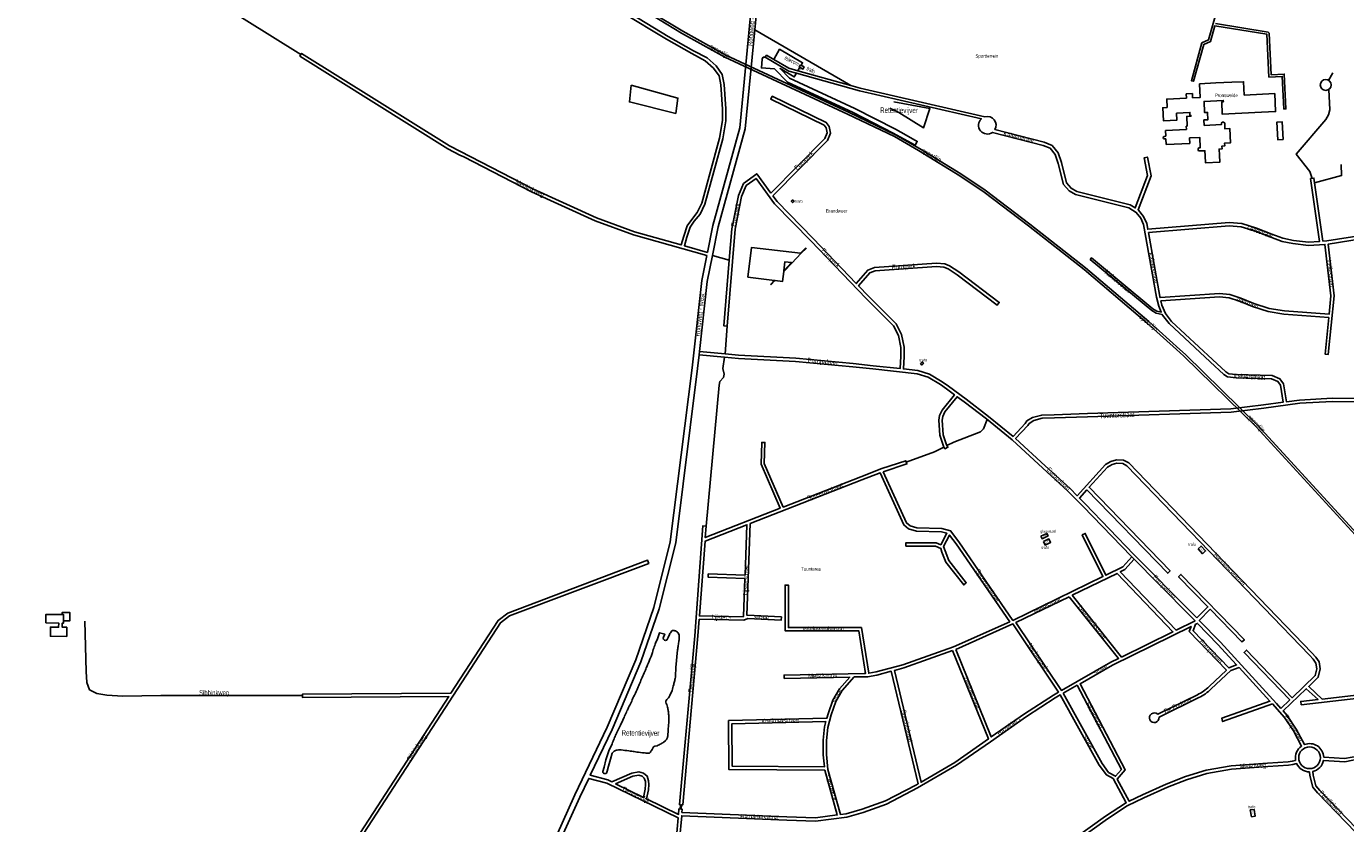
# Model space of a CAD drawing. Extents: x 240000 to 254380, y 435016 to 451025.
# Tile 15 of 35: x 244745 to 245947, y 443068 to 443795. Entities that reach past the tile are written whole.
import ezdxf
from ezdxf.enums import TextEntityAlignment as Align

# ---------------------------------------------------------------- set-up
doc = ezdxf.new("R2010")
doc.units = 0
doc.header["$MEASUREMENT"] = 0
for name, color, linetype in [('BOU-G01BG', 254, 'Continuous'), ('BOU-G01TRF', 254, 'Continuous'), ('BOU-G01WB', 254, 'Continuous'), ('BOU-G03TRF_code 100_niet betreedbaar', 254, 'Continuous'), ('BOU-G03TRF_code 300_betreedbaar', 254, 'Continuous'), ('BOU-G04TRF_glasvezel', 254, 'Continuous'), ('BOU-H01IA', 254, 'Continuous'), ('LIJ-H02ASIN', 254, 'Continuous'), ('LIJ-H02ASWE', 250, 'Continuous'), ('SEM-G01TRF', 254, 'Continuous'), ('SEM-H01FA', 254, 'Continuous'), ('SEM-H03ST', 250, 'Continuous'), ('SEM-H03WA', 254, 'Continuous'), ('SEM-H04HN_Trafo_glasvezel', 254, 'Continuous'), ('SPO-H00', 254, 'Continuous'), ('VER-H01KV', 254, 'Continuous'), ('WAT-G01IT', 254, 'Continuous')]:
    doc.layers.add(name, color=color, linetype=linetype)
doc.layers.add('SEM-H03HN_Trafo_betreedbaar', color=254, linetype='Continuous', lineweight=0)

msp = doc.modelspace()

# ---------------------------------------------------------------- linework, layer by layer
at = {"layer": 'BOU-G01BG'}
msp.add_lwpolyline([(245890.2, 443691.6), (245885.2, 443691.3), (245884.3, 443707.2), (245889.3, 443707.5)], close=True, dxfattribs=at)
at = {"layer": 'BOU-G01TRF'}
for points in [[(245450.3, 443759.6), (245453.5, 443757.6), (245452.4, 443755.7), (245449.1, 443757.7)], [(245443, 443636.6), (245444.4, 443635.2), (245443.1, 443634), (245441.8, 443635.4)], [(245812.6, 443318.4), (245816.7, 443313.9), (245819.4, 443316.4), (245815.3, 443320.9)]]:
    msp.add_lwpolyline(points, close=True, dxfattribs=at)
at = {"layer": 'BOU-G01WB'}
for points in [[(245814, 443742.2), (245814.6, 443729.9), (245807.6, 443729.6), (245807.4, 443733.4), (245801.8, 443733.1), (245802, 443729.3), (245784, 443728.4), (245784.4, 443720.6)], [(245828.7, 443743), (245814, 443742.2)], [(245843.3, 443743.7), (245828.7, 443743)], [(245870.4, 443716.3), (245883.3, 443716.9), (245882.5, 443733.4), (245854.7, 443732), (245854.1, 443744.2), (245843.3, 443743.7)], [(245793, 443715.6), (245793.3, 443709.2), (245781, 443708.5), (245780.4, 443720.4), (245784.4, 443720.6)], [(245793, 443715.6), (245805.1, 443716.2), (245805.2, 443713.5), (245806, 443713.5), (245806, 443712.7), (245802.3, 443712.5), (245802.7, 443703.5)], [(245832.1, 443677.3), (245831.8, 443682.8), (245834.5, 443682.9), (245834.3, 443685.5), (245836.9, 443685.6), (245836.8, 443688.2), (245842.2, 443688.5), (245841.6, 443701.5), (245837.1, 443701.2), (245836.9, 443706.1), (245836.5, 443706.9), (245836, 443707.3), (245835.3, 443707.4), (245834.7, 443707.3), (245834.2, 443706.9), (245833.9, 443706.5), (245833.8, 443705.1), (245818.2, 443704.3), (245817.9, 443709.3), (245821.6, 443709.5), (245821.2, 443716.1), (245818.6, 443716), (245818.1, 443726.2), (245835.6, 443727.1), (245835.7, 443725.9), (245834.1, 443725.8), (245834.7, 443714.5), (245870.4, 443716.3)], [(245783.2, 443694.4), (245781.6, 443694.3)], [(245781.8, 443692), (245783.3, 443692)], [(245801.9, 443700.7), (245782.9, 443699.7)], [(245782.9, 443699.7), (245783.2, 443694.4)], [(245783.3, 443692), (245783.5, 443686.8)], [(245802.7, 443703.5), (245801.8, 443703.5)], [(245801.8, 443703.5), (245801.9, 443700.7)], [(245804.9, 443692.9), (245814.1, 443693.4), (245814.6, 443683.9), (245813.7, 443683.9), (245812.9, 443683.5), (245812.7, 443682.9), (245812.7, 443682)], [(245804.9, 443692.9), (245805.1, 443687.8)], [(245805.1, 443687.8), (245783.5, 443686.8)], [(245812.7, 443682), (245813.1, 443681.3), (245813.5, 443681.1), (245814, 443681), (245818.9, 443681.2), (245819.1, 443676.7)], [(245819.1, 443676.7), (245819.5, 443670.1), (245832.4, 443670.8), (245832.1, 443677.3)], [(245450.4, 443587.9), (245405.7, 443593.1), (245402.4, 443565.9)], [(245442.3, 443578.7), (245451, 443587.8)], [(245455, 443592.6), (245450.4, 443587.9)], [(245451, 443587.8), (245450.4, 443587.9)], [(245455.6, 443592.5), (245451, 443587.8)], [(245442.3, 443578.7), (245435, 443571.2)], [(245435.1, 443571.9), (245435, 443571.2)], [(245435.1, 443571.9), (245436, 443580), (245442.1, 443579.2), (245441.9, 443579)], [(245441.9, 443579), (245435.1, 443571.9)], [(245441.9, 443579), (245442.3, 443578.7)], [(245402.4, 443565.9), (245426.5, 443563)], [(245426.4, 443562.9), (245423.1, 443559.5), (245423.4, 443559.2), (245426.7, 443562.6)], [(245426.5, 443563), (245426.4, 443562.9)], [(245426.4, 443562.9), (245426.7, 443562.6)], [(245426.5, 443563), (245427.1, 443563)], [(245427.1, 443563), (245426.7, 443562.6)], [(245427.1, 443563), (245433.9, 443562.1), (245435, 443571.2)]]:
    msp.add_lwpolyline(points, dxfattribs=at)
msp.add_lwpolyline([(245781.6, 443694.3, 0.701286), (245781.8, 443692)], format="xyb", dxfattribs=at)
at = {"layer": 'BOU-G03TRF_code 100_niet betreedbaar'}
msp.add_lwpolyline([(245559.6, 443487.3), (245560.9, 443485.9), (245562.3, 443487.4), (245561, 443488.7)], close=True, dxfattribs=at)
at = {"layer": 'BOU-G03TRF_code 300_betreedbaar'}
for points in [[(245295.9, 443741.1), (245338.6, 443729.3), (245336.5, 443715.3), (245294.4, 443725.7)], [(245671.7, 443325), (245673.2, 443321.8), (245678.2, 443324.2), (245676.6, 443327.4)], [(245812.6, 443318.4), (245816.7, 443313.9), (245819.4, 443316.4), (245815.3, 443320.9)], [(245861.2, 443074.1), (245864.5, 443074.6), (245863.6, 443080.8), (245860.2, 443080.3)]]:
    msp.add_lwpolyline(points, close=True, dxfattribs=at)
at = {"layer": 'BOU-G04TRF_glasvezel'}
msp.add_lwpolyline([(245669.4, 443329.8), (245670.5, 443327.5), (245675.9, 443330.1), (245674.8, 443332.4)], close=True, dxfattribs=at)
at = {"layer": 'BOU-H01IA'}
for p, q in [((244778.7, 443250.7), (244778.7, 443258.4)), ((244781.5, 443246.9), (244777.4, 443246.9))]:
    msp.add_line(p, q, dxfattribs=at)
for points in [[(245831.8, 443816.5), (245822.2, 443782.2), (245816.1, 443779.6), (245806.5, 443745.1), (245808.4, 443744.6), (245817.8, 443778.2), (245823.9, 443780.8), (245827.9, 443795.2), (245875.3, 443787.4), (245877.2, 443748.4), (245889.3, 443749), (245890.7, 443719.3), (245892.7, 443719.4), (245891.2, 443751.1), (245879.1, 443750.5), (245877.3, 443788.3), (245876.4, 443789.3), (245828.5, 443797.1)], [(244778.7, 443252.6), (244784.3, 443252.6), (244784.4, 443260.2), (244777.4, 443260.3), (244777.3, 443258.4)]]:
    msp.add_lwpolyline(points, dxfattribs=at)
msp.add_lwpolyline([(244762.5, 443250.8), (244774.2, 443250.7), (244774.1, 443246.9), (244766.7, 443247), (244766.6, 443238.7), (244781.5, 443238.5), (244781.5, 443246.9), (244777.4, 443246.9), (244777.5, 443250.7), (244778.7, 443250.7), (244778.7, 443258.4), (244762.5, 443258.5)], close=True, dxfattribs=at)
at = {"layer": 'LIJ-H02ASIN'}
msp.add_line((245357.9, 443495.3), (245358.2, 443498.3), dxfattribs=at)
for points in [[(245931.5, 443745.4), (245935.5, 443752.3)], [(245916.7, 443656), (245914.4, 443662.3), (245902, 443678), (245929.1, 443709.7), (245931.6, 443713.9), (245932.7, 443718.5), (245931.8, 443737.2)], [(245918.8, 443652.1), (245943.4, 443658.6), (245942.9, 443668.8)], [(245546.7, 443397.2), (245572.5, 443406.9)]]:
    msp.add_lwpolyline(points, dxfattribs=at)
msp.add_circle((245928.9, 443741.2), 4.93, dxfattribs=at)
at = {"layer": 'LIJ-H02ASWE'}
for points in [[(244994.9, 443769), (244894, 443832.3), (244874.7, 443844.7), (244849.8, 443858.9), (244841.5, 443863.4), (244822.4, 443868.3), (244801.7, 443873.1), (244787.9, 443874.8), (244769.5, 443875.5), (244745, 443873.4), (244695.5, 443867.2)], [(244996.4, 443184.5), (244867.2, 443184.5), (244832.8, 443184.1), (244818, 443184.8), (244808.9, 443186.3), (244802.4, 443189.9), (244799.9, 443196.4), (244799.2, 443206.5), (244798.1, 443252.5)]]:
    msp.add_lwpolyline(points, dxfattribs=at)
at = {"layer": 'SPO-H00'}
for points in [[(245341.9, 443788.5), (245314, 443805.4)], [(245342.9, 443790.2), (245315.1, 443807.1)], [(245381.2, 443766.6), (245341.9, 443788.5)], [(245382.1, 443768.4), (245342.9, 443790.2)], [(245493.1, 443714.5), (245381.2, 443766.6)], [(245493.9, 443716.3), (245382.1, 443768.4)], [(245493.9, 443716.3), (245536.8, 443695.8)], [(245493.1, 443714.5), (245535.8, 443694.1)], [(245535.8, 443694.1), (245557.8, 443681.5)], [(245536.8, 443695.8), (245558.8, 443683.2)], [(245557.8, 443681.5), (245595.4, 443658.5)], [(245558.8, 443683.2), (245596.5, 443660.2)], [(245595.4, 443658.5), (245617.5, 443643.6)], [(245596.5, 443660.2), (245618.7, 443645.3)], [(245618.7, 443645.3), (245659.3, 443614.4)], [(245617.5, 443643.6), (245658, 443612.8)], [(245658, 443612.8), (245708.7, 443573.1)], [(245659.3, 443614.4), (245710, 443574.6)], [(245708.7, 443573.1), (245766.3, 443524)], [(245710, 443574.6), (245767.6, 443525.5)], [(245766.3, 443524), (245792.9, 443500)], [(245767.6, 443525.5), (245795.9, 443500)], [(245792.9, 443500), (245799.7, 443493.9)], [(245795.9, 443500), (245801, 443495.4)], [(245799.6, 443494), (245865.4, 443429.6)], [(245801, 443495.4), (245866.8, 443431)], [(245865.4, 443429.6), (245959.1, 443327.5)], [(245866.8, 443431), (245960.6, 443328.8)]]:
    msp.add_lwpolyline(points, dxfattribs=at)
at = {"layer": 'VER-H01KV'}
for points in [[(245416.9, 443933.3), (245395, 443702), (245370.4, 443613.1), (245365.5, 443588.6), (245344.4, 443594.6), (245346.7, 443602.4), (245349.7, 443611.5), (245353.5, 443616.9), (245358.7, 443623.3), (245363, 443632.5), (245379.4, 443692.1), (245382.3, 443708.4), (245382.3, 443719.3), (245380.6, 443741.7), (245378.9, 443750.7), (245373.3, 443758.6), (245365.1, 443765.8), (245352.6, 443772.4), (245329.7, 443785.4), (245289.4, 443809.9)], [(245421.9, 443932.5), (245408.5, 443791.6)], [(245287.8, 443807.4), (245328.2, 443782.9), (245351.1, 443769.8), (245363.3, 443763.3), (245371, 443756.5), (245376.1, 443749.5), (245377.6, 443741.3), (245379.3, 443719.2), (245379.3, 443708.7), (245376.5, 443692.8), (245360.2, 443633.5), (245356.2, 443624.9), (245351.1, 443618.7), (245347, 443612.9), (245343.9, 443603.3), (245341.5, 443595.4), (245299.1, 443607.4), (245264.2, 443620.1), (245206.4, 443646.5), (245130.4, 443685.6), (244995.6, 443770), (244994, 443767.5), (245128.9, 443683), (245139.9, 443677.3), (245143.3, 443675.6), (245205.1, 443643.8), (245263, 443617.4), (245298.2, 443604.5), (245364.9, 443585.7), (245360.2, 443562.9), (245351.6, 443483.3), (245331.6, 443324.6), (245316.6, 443264.9), (245300.2, 443217.2), (245274, 443155.7), (245244.6, 443094), (245227.9, 443056.7)], [(245370, 443585.8), (245375.3, 443611.9), (245399.9, 443701.1), (245408.5, 443791.6)], [(245408.5, 443791.6), (245496.2, 443740.6)], [(245425.9, 443764.5), (245419.3, 443768.3), (245418.2, 443766.4)], [(245418.2, 443766.4), (245439.7, 443753.9), (245446.5, 443752)], [(245450.8, 443759.3), (245452.1, 443761.5), (245431.2, 443773.7), (245425.9, 443764.5)], [(245425.9, 443764.5), (245439.7, 443756.4), (245447.8, 443754.2)], [(245447.8, 443754.2), (245449.7, 443757.4)], [(245496.2, 443740.6), (245447.8, 443754.2)], [(245423.2, 443642.6), (245472.3, 443692.3), (245474.5, 443697.7), (245473.7, 443702.1), (245471.8, 443704.7), (245423.2, 443728.2), (245424.5, 443730.9), (245473.8, 443707.1), (245476.5, 443703.3), (245477.6, 443697.3), (245474.9, 443690.6), (245425, 443640.1)], [(245383.5, 443521.2), (245390.6, 443609.7), (245396.6, 443639.6), (245400.7, 443649.4), (245409.8, 443656), (245426.6, 443632.9), (245459.6, 443599.2), (245510, 443546.6), (245535, 443521.5), (245539.6, 443512.8), (245541.8, 443501.9), (245541.6, 443493.9), (245541, 443482.7), (245516.5, 443485.2), (245498.3, 443487.3), (245446, 443492.2), (245393.9, 443494.8), (245381.5, 443496.1), (245358.2, 443498.3), (245365.2, 443562.1), (245370, 443585.8)], [(245423.2, 443642.6), (245410.4, 443660.2), (245398.3, 443651.3), (245393.8, 443640.4), (245387.6, 443610.1), (245385.3, 443581.5)], [(245778.7, 443544.3), (245832, 443548.2), (245840.8, 443547.2), (245850.5, 443544), (245862.2, 443539.2), (245876.6, 443534.6), (245890.9, 443532.2), (245931.7, 443529.1), (245928.3, 443495.9), (245931.3, 443495.6), (245936.7, 443548.9), (245931.2, 443596.2), (246006.1, 443608.1), (246014, 443608.7), (246027, 443610.6)], [(245385.3, 443581.5), (245370, 443585.8)], [(245385.3, 443581.5), (245380.5, 443521.5), (245383.5, 443521.2)], [(245778.7, 443544.3), (245779.7, 443540.6), (245782.8, 443532.8), (245788.5, 443525.6), (245825.6, 443491), (245838, 443479.6), (245840.6, 443477.9), (245847.4, 443477.1), (245880.1, 443476.2), (245887.2, 443473.4), (245890.6, 443468.8), (245893.1, 443452.4), (245904.9, 443454), (245934.7, 443455.7), (245965.5, 443455.5)], [(245381.5, 443496.1), (245383.5, 443521.2)], [(245364.3, 443339), (245361.3, 443339.3), (245353.9, 443239.1), (245339.9, 443085.2), (245340.9, 443085.1), (245340.5, 443081.1), (245339.5, 443081.2), (245339.1, 443076.2), (245310, 443090.4), (245311.8, 443098.7), (245312, 443103.4), (245311.8, 443106.8), (245310.5, 443111.1), (245307.3, 443113.8), (245303, 443115), (245296.5, 443113.8), (245278.3, 443105.8), (245274.7, 443107.6), (245258.6, 443111.9), (245278.5, 443153.6), (245304.9, 443215.4), (245321.4, 443263.5), (245336.5, 443323.7), (245356.5, 443482.6), (245357.9, 443495.3), (245381, 443493.1), (245393.8, 443491.8), (245445.8, 443489.2), (245498, 443484.3), (245516.1, 443482.3), (245556.7, 443478), (245566.5, 443474.9), (245577.8, 443468.2), (245583.2, 443464.2), (245590.5, 443458.8), (245579.4, 443444.7), (245577, 443440), (245576.3, 443435.7), (245577.3, 443421.8), (245580.5, 443411.9), (245581.9, 443409.5), (245584.6, 443410.9), (245583.3, 443413.1), (245580.3, 443422.3), (245579.3, 443435.5), (245579.9, 443439), (245581.9, 443443.1), (245592.9, 443457), (245599.3, 443452.3), (245619.9, 443436.7), (245643.2, 443417.6), (245671.1, 443391.9), (245693.8, 443371), (245707.5, 443357.2), (245752, 443311.2), (245805.2, 443257.6), (245809.9, 443252.7), (245792.5, 443244.1), (245741.6, 443297.3), (245746, 443299.5), (245754.3, 443308.9)], [(245364.3, 443339), (245376.2, 443467.4), (245376.7, 443470.8), (245380.2, 443474.6), (245380.8, 443477.5), (245379.4, 443482.7), (245381, 443493.1)], [(245967.2, 443452.4), (245934.8, 443452.7), (245905.2, 443451), (245872.5, 443446.5), (245842.8, 443442.8), (245711.9, 443438.6), (245681.6, 443437.6), (245670.6, 443437.3), (245663, 443435.3), (245658.7, 443432.6), (245657.3, 443430.8), (245646.3, 443418.8), (245673.1, 443394.1), (245695.9, 443373.2), (245702.3, 443366.7), (245728.3, 443395.2), (245733.2, 443398), (245738.4, 443399.4), (245744.7, 443399), (245749.5, 443396.6), (245916.3, 443223.4), (245919.8, 443219.7), (245922.9, 443215.2), (245923.8, 443208.8), (245922.1, 443201.2), (245913.4, 443192.9), (245925.8, 443181.4), (246003.4, 443190.4)], [(245583.7, 443412.4), (245590.1, 443415.6), (245614.2, 443424.9), (245617.1, 443427.8), (245620.5, 443436.2)], [(245524.4, 443391.5), (245505.1, 443384.1), (245434.5, 443356.4), (245417.3, 443396.2), (245417.9, 443415.3), (245414.9, 443415.4), (245414.3, 443395.6), (245431.7, 443355.3), (245363.5, 443328.6), (245364.3, 443339)], [(245546.7, 443397.2), (245572.5, 443406.9), (245581, 443411.1)], [(245524.4, 443391.5), (245546.2, 443398.6), (245547.2, 443395.8), (245525.7, 443388.6)], [(245811.6, 443255.3), (245807.3, 443259.7), (245754.1, 443313.3), (245709.6, 443359.3), (245704.4, 443364.6), (245711.3, 443372.1), (245784.9, 443296.1), (245787.1, 443298.2), (245713.3, 443374.4), (245730.2, 443392.9), (245734.3, 443395.2), (245738.6, 443396.4), (245743.9, 443396), (245747.7, 443394.1), (245914.1, 443221.3), (245917.5, 443217.8), (245920, 443214.1), (245920.8, 443208.9), (245919.4, 443202.7), (245898.3, 443182.6), (245856.7, 443226), (245854.6, 443223.9), (245896.1, 443180.6), (245888, 443172.8)], [(245525.7, 443388.6), (245547, 443342), (245550.1, 443339.4), (245556.4, 443337.4), (245579.1, 443336.9), (245587.1, 443334.6), (245594.5, 443324.6), (245643.8, 443253), (245725.8, 443293), (245707, 443331), (245709.7, 443332.4), (245728.5, 443294.3), (245744.1, 443301.9), (245752.2, 443311)], [(245030, 443030.1), (245129.7, 443183.8), (244996.4, 443182.8), (244996.3, 443185.8), (245131.6, 443186.8), (245174.6, 443253), (245183.6, 443259.8), (245310.9, 443307.9), (245311.9, 443305.1), (245185.1, 443257.1), (245176.8, 443250.9), (245032.7, 443028.8)], [(245888, 443172.8), (245884, 443177.3), (245832.9, 443233.2), (245813.7, 443253.1), (245823.6, 443263.2), (245852.6, 443233.4), (245854.8, 443235.5), (245797, 443295), (245794.8, 443292.9), (245821.5, 443265.4), (245811.6, 443255.3)], [(245686.2, 443044.5), (245728.3, 443074.7), (245746.5, 443086.6), (245747.1, 443086.9), (245735.2, 443108.8), (245729, 443112.2), (245722.5, 443121.1), (245687, 443185.1), (245682.3, 443182.4), (245656.2, 443165.5), (245623.3, 443142.5), (245592.5, 443121), (245556.9, 443100.3), (245528.6, 443085.7), (245507.3, 443078.1), (245492.4, 443073.8), (245464, 443070), (245437.7, 443070.9), (245342, 443075), (245338, 443031.3)], [(245232.6, 443055.1), (245249.1, 443091.9), (245257.3, 443109.1), (245273.7, 443104.7), (245338.8, 443073), (245335, 443031.7)]]:
    msp.add_lwpolyline(points, dxfattribs=at)
for points in [[(245446.5, 443752), (245444.5, 443748.5), (245431.6, 443756.1), (245440.1, 443747.4), (245499.9, 443719.8), (245536.7, 443700.8), (245546.7, 443695.4), (245556.7, 443689.8), (245554.7, 443686.3), (245544.8, 443691.9), (245534.8, 443697.3), (245498.2, 443716.2), (245438.4, 443743.8), (245426.5, 443755.9), (245414.7, 443756.8), (245415.2, 443764.8, -0.55574), (245418.2, 443766.4)], [(245446.5, 443752), (245503.9, 443735.9), (245615.2, 443710.4, 0.952425), (245625.3, 443698), (245671.5, 443686.1), (245677.7, 443683.6), (245682.3, 443677.7), (245685.2, 443669.5), (245690.1, 443650.5), (245695, 443644.7), (245701, 443641.3), (245749.6, 443629.3), (245756.2, 443625), (245760.4, 443619.7), (245762.9, 443613.9), (245774.7, 443547.8), (245776.9, 443539.6), (245779.1, 443534.1), (245775.1, 443535.1), (245771.5, 443537.2), (245715.6, 443583.7), (245714.3, 443582.2), (245770.4, 443535.6), (245774.3, 443533.3), (245780, 443531.8), (245780.2, 443531.3), (245786.3, 443523.6), (245823.5, 443488.7), (245836.2, 443477.3), (245839.5, 443475), (245847.2, 443474.1), (245879.5, 443473.2), (245885.3, 443470.9), (245887.8, 443467.6), (245890.1, 443452), (245872.2, 443449.5), (245842.6, 443445.8), (245711.8, 443441.6), (245681.5, 443440.6), (245670.2, 443440.2), (245661.8, 443438.1), (245656.6, 443434.9), (245655, 443432.7), (245644.1, 443420.8), (245621.7, 443439.1), (245601.1, 443454.7), (245585, 443466.6), (245579.5, 443470.7), (245567.7, 443477.6), (245557.3, 443481), (245544, 443482.4), (245544.6, 443493.7), (245544.8, 443502.1), (245542.4, 443513.8), (245537.5, 443523.3), (245512.2, 443548.7), (245503.2, 443558.1), (245513.4, 443569.9), (245518.3, 443571.8), (245574.1, 443575.8), (245580.9, 443575), (245584.8, 443573.6), (245592.9, 443568.2), (245629.6, 443540.5), (245631.4, 443542.9), (245594.6, 443570.7), (245586.2, 443576.3), (245581.7, 443578), (245574.1, 443578.8), (245517.6, 443574.7), (245511.6, 443572.4), (245501.1, 443560.2), (245461.7, 443601.3), (245428.9, 443634.9), (245425, 443640.1)], [(245496.2, 443740.6), (245504.5, 443738.3), (245618.4, 443712.1, -0.669643), (245627.5, 443700.5), (245672.4, 443689), (245679.5, 443686.1), (245685, 443679.2), (245688.1, 443670.4), (245692.8, 443651.9), (245696.9, 443647.1), (245702.2, 443644.1), (245750.8, 443632), (245755.3, 443629.1), (245766.6, 443658.7), (245763.5, 443674.9), (245766.5, 443675.5), (245769.7, 443658.4), (245757.9, 443627.4), (245758.2, 443627.2), (245763, 443621.3), (245765.8, 443614.8), (245766.8, 443609.7), (245840.8, 443615.9), (245852.6, 443614.8), (245865.9, 443610.7), (245879.9, 443605.3), (245889.9, 443601.4), (245899.6, 443599.5), (245913.3, 443598), (245923.4, 443598.6), (245915.2, 443655.8), (245918.2, 443656.3), (245926.4, 443598.8), (245929.9, 443599), (246005.8, 443611)], [(246038.2, 443160.7), (246001.6, 443143.1), (245992.8, 443139.4), (245981.4, 443134.6), (245972.9, 443131.5), (245953.1, 443128.5), (245946.1, 443127.2), (245927.1, 443128.4, 0.513409), (245909.6, 443139.9), (245902.1, 443154), (245893.9, 443166.3), (245890, 443170.6), (245911.2, 443190.8), (245921.9, 443181), (245906.2, 443179.2), (245906.6, 443176.2), (246003.8, 443187.4), (246023.5, 443190), (246060.3, 443198.5), (246066.2, 443188.7), (246072.8, 443177.1)], [(246039.5, 443158), (246002.8, 443140.3), (245994.1, 443136.6), (245982.4, 443131.8), (245973.7, 443128.6), (245953.6, 443125.6), (245946.2, 443124.2), (245926.9, 443125.4, -0.296367), (245917.1, 443115.3), (245917.4, 443112.1), (245920, 443102.3), (245923.6, 443098), (246007.1, 443011.5), (246332.5, 442682.8), (246343.3, 442674.8), (246394.4, 442644.4), (246418.4, 442629.6), (246435.5, 442612.1), (246464.1, 442644.4), (246392.2, 442705.8), (246322.8, 442763.6), (246270, 442823.8), (246212.6, 442887.4), (246187.2, 442904.2)], [(245692.4, 443045.2), (245730, 443072.2), (245748, 443084), (245763.2, 443091.3), (245784.8, 443101), (245802, 443107.8), (245820.7, 443113.5), (245843.1, 443117.5), (245876.2, 443119.8), (245895, 443121), (245899.1, 443121.6), (245902.4, 443122.6, 0.293851), (245914.1, 443115), (245914.5, 443111.6), (245917.2, 443100.9), (245921.4, 443096), (245990.7, 443024.1)]]:
    msp.add_lwpolyline(points, format="xyb", dxfattribs=at)
for points in [[(245767.3, 443606.7), (245777.6, 443548.4), (245777.9, 443547.3), (245832, 443551.2), (245841.4, 443550.1), (245851.5, 443546.8), (245863.3, 443542), (245877.3, 443537.5), (245891.3, 443535.2), (245932, 443532.1), (245933.7, 443548.9), (245928.2, 443595.9), (245913.2, 443595), (245899.1, 443596.6), (245889.1, 443598.5), (245878.8, 443602.5), (245864.9, 443607.9), (245852, 443611.8), (245840.8, 443612.9)], [(245342.2, 443078), (245437.8, 443073.9), (245463.8, 443073.1), (245483.8, 443075.7), (245472.4, 443116.5), (245384.9, 443117.3), (245384.7, 443161.8), (245474.3, 443163.9), (245475.5, 443168), (245479.7, 443180.3), (245485.8, 443190.8), (245495.2, 443201.4), (245435.4, 443200.2), (245435.3, 443203.2), (245508.3, 443204.6), (245509.5, 443204.6), (245503.3, 443243.6), (245436.2, 443243.6), (245436.2, 443285.3), (245439.2, 443285.3), (245439.2, 443246.6), (245505.8, 443246.6), (245512.5, 443204.9), (245519.1, 443206.1), (245543.6, 443212.6), (245589.6, 443229.1), (245641, 443251.8), (245592, 443322.9), (245586.2, 443330.8), (245580.7, 443320.5), (245582, 443316.4), (245585.4, 443307.6), (245601.3, 443287.4), (245599, 443285.5), (245582.7, 443306.1), (245579.1, 443315.4), (245578.1, 443318.7), (245573.4, 443320.8), (245546.4, 443320.8), (245546.4, 443323.8), (245574, 443323.8), (245578.1, 443322), (245583.7, 443332.5), (245578.7, 443333.9), (245555.9, 443334.4), (245548.6, 443336.7), (245544.5, 443340.1), (245522.8, 443387.7), (245506.2, 443381.3), (245404.5, 443341.4), (245401.4, 443257.8), (245401.8, 443257.9), (245432.9, 443256.3), (245432.7, 443253.3), (245402.4, 443254.9), (245398.6, 443253.3), (245358, 443254.2), (245356.8, 443238.9), (245342.9, 443084.9), (245341.9, 443085), (245341.5, 443081), (245342.5, 443080.9)], [(245366.2, 443295.5), (245399.7, 443294.4), (245401.4, 443340.2), (245363.3, 443325.3), (245358.2, 443257.2), (245398, 443256.3), (245398.3, 443256.5), (245399.6, 443291.4), (245366.1, 443292.5)], [(245698, 443276.1), (245738.8, 443295.9), (245789.7, 443242.8), (245742.9, 443219.7)], [(245695.2, 443274.7), (245646.6, 443251.1), (245688.1, 443189.2), (245733.1, 443214.9), (245740.2, 443218.4)], [(245591.7, 443226.7), (245643.9, 443249.8), (245685.5, 443187.7), (245680.8, 443185), (245654.5, 443168), (245624.1, 443146.8)], [(245810.1, 443249.5), (245808.1, 443243.6), (245840.5, 443209.8), (245847.7, 443212.5), (245830.7, 443231.2), (245812.1, 443250.4)], [(245588.9, 443225.6), (245544.5, 443209.7), (245535.9, 443207.4), (245560.1, 443105.6), (245590.9, 443123.5), (245621.6, 443145)], [(245557.4, 443104), (245533, 443206.7), (245519.7, 443203.1), (245511.4, 443201.6), (245508.3, 443201.6), (245499.3, 443201.5), (245488.2, 443189.1), (245482.4, 443179), (245478.3, 443167.1), (245475.1, 443155.5), (245473.9, 443143.6), (245473.9, 443130.8), (245475.3, 443117.3), (245486.8, 443076.1), (245491.8, 443076.7), (245506.4, 443081), (245527.6, 443088.6), (245555.5, 443102.9)], [(245689.6, 443186.6), (245702.4, 443193.9), (245742.7, 443117.2), (245737.4, 443111), (245731.1, 443114.5), (245725.1, 443122.7)], [(245473.5, 443160.9), (245472.2, 443156.1), (245470.9, 443143.8), (245470.9, 443130.6), (245472, 443119.5), (245387.9, 443120.3), (245387.7, 443158.9)], [(245281.8, 443104.1), (245307.2, 443091.7), (245308.8, 443099.1), (245309, 443103.4), (245308.9, 443106.2), (245307.8, 443109.4), (245305.9, 443111.1), (245302.9, 443111.9), (245297.4, 443111)]]:
    msp.add_lwpolyline(points, close=True, dxfattribs=at)
msp.add_lwpolyline([(245901.5, 443125.5, -0.29814), (245906.9, 443138.5), (245899.5, 443152.4), (245891.5, 443164.5), (245880.4, 443176.9), (245834.9, 443160.9), (245834.1, 443163.9), (245878.1, 443179.4), (245849.9, 443210.1), (245842.5, 443207.3), (245824.6, 443190.6, -0.072219), (245813.3, 443182.7), (245777.1, 443164.8, -5.742625), (245775.8, 443167.5), (245812, 443185.3, 0.072168), (245822.6, 443192.7), (245838.4, 443207.6), (245804.6, 443242.9), (245806.3, 443247.6), (245734.5, 443212.2), (245705, 443195.4), (245746.3, 443116.8), (245738.9, 443108.2), (245749.8, 443088.2), (245761.9, 443094), (245783.6, 443103.8), (245801.1, 443110.7), (245820, 443116.5), (245842.8, 443120.5), (245876, 443122.8), (245894.7, 443124), (245898.5, 443124.6)], format="xyb", close=True, dxfattribs=at)
msp.add_circle((245914.2, 443127.9), 9.92, dxfattribs=at)
at = {"layer": 'WAT-G01IT'}
msp.add_lwpolyline([(245535.2, 443725.8), (245568.2, 443719.8), (245562.4, 443702.2), (245539.9, 443716.2), (245531.7, 443719.9)], dxfattribs=at)
msp.add_lwpolyline([(245314.1, 443220.3, -0.007903), (245313.1, 443217.8, -0.002914), (245310.2, 443210.8, -0.002981), (245308.4, 443206.5, 0.002121), (245306, 443201.1, 0.002252), (245303.8, 443195.8, -0.004303), (245302.7, 443193.2, -0.004833), (245301.4, 443190.1, -0.002198), (245298.2, 443183.3, -0.00192), (245295.8, 443178.3, 0.00224), (245293.6, 443173.6, 0.001977), (245292.1, 443170.5, -0.001625), (245290, 443165.7, -0.001372), (245289, 443163.6, -0.000542), (245286.2, 443157.7, -0.0006), (245282.7, 443150.2, 0.005071), (245282.3, 443149.4, 0.004711), (245280.4, 443145.1, 0.004625), (245278.6, 443140.7), (245275.5, 443134.1), (245272.9, 443125.9), (245271.3, 443119.3), (245270.2, 443115.2), (245270.2, 443114.4), (245270.5, 443114), (245270.8, 443113.8), (245271.2, 443113.6), (245271.8, 443113.4), (245272.4, 443113.3), (245273, 443113.4), (245273.5, 443113.9), (245274, 443115.7), (245275.2, 443120.1), (245277, 443126.6), (245278.5, 443132, -0.028605), (245279.1, 443132.7, -0.032072), (245279.8, 443133.3, -0.031152), (245281, 443134.1, -0.04918), (245281.8, 443134.5, -0.048248), (245283.3, 443134.8, -0.03083), (245285.8, 443135, -0.031336), (245286.8, 443135, -0.004554), (245293.8, 443134.2, -0.004238), (245296.5, 443133.8, 0.002597), (245301, 443133.1, 0.002445), (245308, 443132.2, 0.017971), (245309, 443132.2, 0.017895), (245312.4, 443132.1, 0.119591), (245312.9, 443132.2, 0.116549), (245313, 443132.3, 0.003954), (245315, 443135.4, 0.003552), (245315.7, 443136.6, 0.003787), (245316.4, 443137.8), (245317.6, 443138.5), (245319.5, 443138.8, 0.016017), (245321.4, 443139.7, 0.015566), (245323.2, 443140.6, 0.015791), (245326.1, 443142.4, 0.058793), (245326.8, 443143, 0.058842), (245328.4, 443145.1, 0.059544), (245329.4, 443147.6, 0.05865), (245329.5, 443148.3, -0.008539), (245329.6, 443153.8, -0.008281), (245330.1, 443158.2, 0.016142), (245330.3, 443160.5, 0.015965), (245330.3, 443164.2, 0.01827), (245330.1, 443167.6, 0.017905), (245329.7, 443170.6, 0.016513), (245329.1, 443173.9, 0.016355), (245327.5, 443178.6, -0.116609), (245327.4, 443179.3, -0.117628), (245327.7, 443180, 0.019583), (245330.5, 443183.5, 0.019848), (245331.6, 443185.5, 0.022985), (245332.5, 443187.3, 0.022449), (245333.2, 443189.2, 0.008242), (245334.7, 443194.5, 0.008381), (245335.6, 443198.3, 0.008582), (245336.4, 443202.2), (245336.8, 443210.1), (245338.3, 443226.2, -0.004846), (245338.5, 443228.3, -0.004852), (245338.8, 443230.3, -0.004643), (245339.5, 443234.6, 0.02083), (245339.6, 443235.6, 0.019798), (245339.7, 443239.1, 0.076385), (245339.6, 443239.9, 0.077448), (245338.7, 443241.6, 0.085162), (245337.6, 443242.8, 0.084814), (245335.1, 443243.9, 0.140851), (245333.5, 443243.9, 0.140727), (245333, 443243.6, 0.034728), (245331.7, 443241.8, 0.034706), (245331.2, 443241, -0.00936), (245329.7, 443237.6, -0.00897), (245328.4, 443235.2, -0.147703), (245328.3, 443235.1, -0.147903), (245327.1, 443234.9, -0.127643), (245325.9, 443235.4, -0.128915), (245325.4, 443235.9, -0.094605), (245325.2, 443236.7, -0.097976), (245325.2, 443236.8, 0.001903), (245326.5, 443240.6), (245321.8, 443241.8, -0.002046), (245320.5, 443238, -0.001664), (245317.9, 443231.5, 0.005205), (245317, 443229.1, 0.005311), (245315.3, 443223.8, -0.007803)], format="xyb", close=True, dxfattribs=at)

# ---------------------------------------------------------------- texts
at = {"layer": 'SEM-G01TRF', "width": 0.631579}
for s, p in [('telecom', (245442.4, 443763.2)), ('trafo', (245459.8, 443754.9))]:
    msp.add_text(s, height=3.8, rotation=332.7217, dxfattribs=at).set_placement(p, align=Align.MIDDLE)
at = {"layer": 'SEM-G01TRF'}
for s, p in [('trafo', (245445.3, 443633.8)), ('trafo', (245558.7, 443489.2)), ('glasvezel', (245668.8, 443333.1)), ('trafo', (245669.9, 443318.3)), ('trafo', (245803.8, 443321.2)), ('trafo', (245857.9, 443081.9))]:
    msp.add_text(s, height=2.5, dxfattribs=at).set_placement(p)
at = {"layer": 'SEM-H01FA', "width": 0.75}
for s, p in [('Sportterrein', (245609.7, 443767.6)), ('Pronsweide', (245827.9, 443731.7)), ('Brandweer', (245473.6, 443626.4)), ('Tuunteres', (245450.8, 443299.9))]:
    msp.add_text(s, height=3.2, dxfattribs=at).set_placement(p, align=Align.MIDDLE_LEFT)
at = {"layer": 'SEM-H03HN_Trafo_betreedbaar'}
for s, rotation, p in [('7 N01', 254.1271, (245450.3, 443758.5)), ('103 N01', 58.2439, (245673.7, 443321.9)), ('1 N01', 132.7868, (245817.4, 443316.4))]:
    msp.add_text(s, height=1, rotation=rotation, dxfattribs=at).set_placement(p)
at = {"layer": 'SEM-H03HN_Trafo_betreedbaar', "width": 0.631579}
msp.add_text('2 N01', height=1, rotation=98.033, dxfattribs=at).set_placement((245862.3, 443077.7), align=Align.MIDDLE)
at = {"layer": 'SEM-H03ST', "width": 0.727273}
for s, rotation, p in [('Rondweg - West', 84.583, (245406.5, 443796.5)), ('spoorlijn', 330.5854, (245376.4, 443771.4)), ('Kalverstraat', 345.5852, (245649.1, 443693.5)), ('spoorlijn', 330.5854, (245569.5, 443676.7)), ('Europark', 44.4618, (245453.8, 443671.9)), ('Mentinkweg', 333.9642, (245203.4, 443646.6)), ('Europark', 78.3858, (245391.6, 443622.7)), ('Leliestraat', 340.3066, (245869.1, 443607.6)), ('Europark', 313.819, (245477.4, 443583.1)), ('Kalverstraat', 280.065, (245771.9, 443574.5)), ('Europark', 3.7376, (245544.4, 443575.2)), ('Kalverstraat', 320.2917, (245739.5, 443562.4)), ('Leliestraat', 276.5716, (245933.4, 443569.2)), ('Rondweg - West', 83.7715, (245359, 443531.6)), ('Irisstraat', 340.5497, (245857.8, 443542.8)), ('spoorlijn', 320.7591, (245767.4, 443523.9)), ('Europalaan', 354.6977, (245470.4, 443488.6)), ('Kalverstraat', 357.4207, (245859.4, 443475.3)), ('Tuunterstraat', 2.4068, (245738.7, 443440.1)), ('spoorlijn', 314.5654, (245865.3, 443432)), ('Europalaan', 314.4186, (245685.1, 443381.6)), ('Spreeuwstraat', 21.412, (245472.7, 443370)), ('Handelscentrum', 313.9248, (245841.2, 443299.7)), ('Lijsterstraat', 87.873, (245401, 443289.6)), ('Spreeuwstraat', 304.5202, (245620.7, 443284.6)), ('Europalaan', 314.4186, (245781.7, 443283.4)), ('Merelstraat', 25.9679, (245675.1, 443266.8)), ('Leeuwerikstraat', 308.5627, (245716.2, 443251.4)), ('Lijster -', 358.6558, (245378.2, 443255.5)), ('straat', 356.9059, (245414.9, 443255.8)), ('Nachtegaal -', 303.8261, (245666.9, 443218.7)), ('Europalaan', 313.4782, (245824, 443224.5)), ('Dennendijk', 84.8152, (245351.6, 443200.9)), ('straat', 29.7595, (245723.8, 443208.3)), ('Merelstraat', 1.1339, (245470.6, 443202.7)), ('Zwaluwstraat', 292.0879, (245606.4, 443187.3)), ('straat', 59.9205, (245483.6, 443184.5)), ('Fazantlaan', 297.6514, (245718.3, 443166.6)), ('De Fortuna', 26.1845, (245793.9, 443175.7)), ('Koekoekstraat', 1.3532, (245431.7, 443161.6)), ('Spechtstraat', 283.3702, (245547, 443156.9)), ('Europalaan', 301.9755, (245899.1, 443154.8)), ('Hazelder -', 34.9551, (245640.2, 443156.6)), ('Sibbinkweg', 57.0188, (245100.8, 443136.9)), ('straat', 299.0652, (245713, 443142.2)), ('Misterweg', 2.4851, (245862.5, 443120)), ('Koekoek -', 105.4612, (245478.2, 443100.8)), ('Dennendijk', 334.1556, (245300.4, 443093.6)), ('Parallelweg', 314.7028, (245933.5, 443086.8)), ('Hazelderstraat', 357.59, (245412.8, 443073.7))]:
    msp.add_text(s, height=4.4, rotation=rotation, dxfattribs=at).set_placement(p, align=Align.MIDDLE)
for s, p in [('Wielewaalstraat', (245471.1, 443245.2)), ('Sibbinkweg', (244915.9, 443186.6))]:
    msp.add_text(s, height=4.4, dxfattribs=at).set_placement(p, align=Align.MIDDLE)
at = {"layer": 'SEM-H03WA', "width": 0.68}
for p in [(245522.8, 443718.2), (245287.2, 443150.5)]:
    msp.add_text('Retentievijver', height=5, rotation=359.7255, dxfattribs=at).set_placement(p, align=Align.MIDDLE_LEFT)
at = {"layer": 'SEM-H04HN_Trafo_glasvezel'}
msp.add_text('103 N02', height=1, rotation=39.9105, dxfattribs=at).set_placement((245670.7, 443327.8))

doc.saveas('drawing.dxf')
